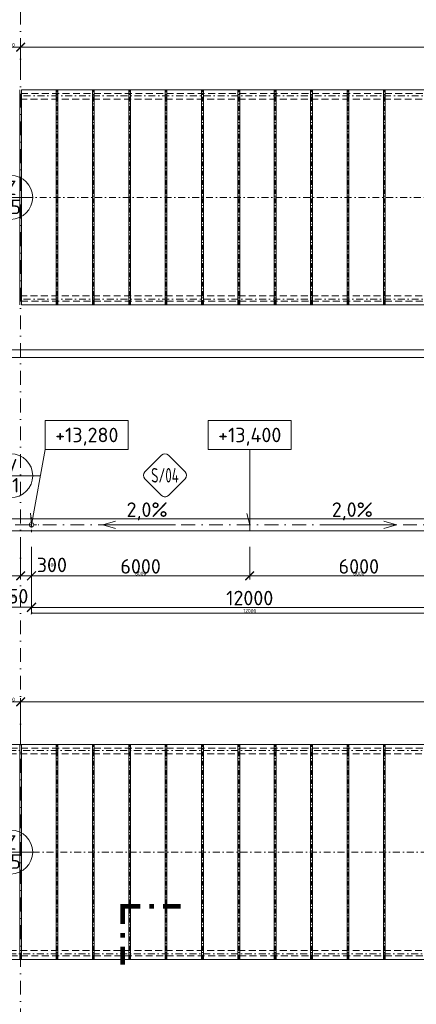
# Model space of a CAD drawing. Header units: millimetres. Extents: x -725694 to 5289369, y -1488057 to 2187451.
# Tile 196 of 256: x 78525 to 89430, y 200115 to 227186. Entities that reach past the tile are written whole.
import ezdxf
from ezdxf.enums import TextEntityAlignment as Align

# ---------------------------------------------------------------- set-up
doc = ezdxf.new("R2010")
doc.units = ezdxf.units.MM
for name, pattern in [('CENTERX2', [101.6, 63.5, -12.7, 12.7, -12.7]), ('DASHDOT', [25.4, 12.7, -6.35, 0, -6.35]), ('ČÁRKOVANÁ', [19.05, 12.7, -6.35])]:
    doc.linetypes.add(name, pattern=pattern)
doc.layers.get('Defpoints').update_dxf_attribs({"color": 8})
for name, color, linetype, lineweight in [('A99_N_kce-pohl', 1, 'Continuous', 9), ('A99_N_koty-200', 5, 'Continuous', 5), ('A99_N_koty-200 @ 200', 5, 'Continuous', 5), ('A99_N_koty-200 @ 50 (2)', 5, 'Continuous', 5), ('A99_N_koty-vysk', 160, 'Continuous', 5), ('A99_N_txt-popis-200', 240, 'Continuous', 5), ('A99_N_znaceni 200', 5, 'Continuous', 5), ('A99_S_kce-pohl', 7, 'Continuous', 5), ('A99_S_osy', 1, 'CENTERX2', 5)]:
    doc.layers.add(name, color=color, linetype=linetype, lineweight=lineweight)
doc.styles.add('A99_kota', font='isocpeur.ttf', dxfattribs={"height": 2})
doc.styles.add('A99_popis', font='isocpeur.ttf')
doc.styles.add('ad_popis 100', font='isocpeur.ttf', dxfattribs={"height": 200})
doc.dimstyles.new('A99_kota_200 new', dxfattribs={"dimscale": 200, "dimtxt": 2, "dimasz": 1.2, "dimexe": 0.5, "dimexo": 1.5, "dimgap": 0.3, "dimtad": 1, "dimdec": 0, "dimzin": 3, "dimdsep": 46, "dimtxsty": 'A99_kota', "dimblk": 'ARCHTICK', "dimcen": 2.5, "dimazin": 2, "dimtfac": 0.75, "dimtdec": 0, "dimtmove": 2, "dimatfit": 0, "dimfxl": 0, "dimtolj": 1, "dimtzin": 0, "dimlwd": 5, "dimlwe": 5, "dimarcsym": 0})

# ---------------------------------------------------------------- blocks, each defined once
blk = doc.blocks.new('_ArchTick')
at = {"color": 0, "linetype": 'ByBlock', "const_width": 0.15}
blk.add_lwpolyline([(-0.5, -0.5), (0.5, 0.5)], dxfattribs=at)
blk = doc.blocks.new('*D4479')
at = {"layer": 'A99_N_koty-200', "color": 0, "linetype": 'Continuous', "lineweight": 5, "transparency": 16777216}
for p, q in [((78000, 207630), (78000, 208530)), ((78550, 207630), (78550, 208530)), ((78000, 208430), (77760, 208430)), ((78000, 208430), (78550, 208430)), ((78550, 208430), (78790, 208430))]:
    blk.add_line(p, q, dxfattribs=at)
at = {"layer": 'Defpoints', "color": 0, "linetype": 'Continuous', "lineweight": 0, "transparency": 16777216}
for p in [(78550, 208430), (78000, 207255), (78550, 207255)]:
    blk.add_point(p, dxfattribs=at)
at = {"layer": 'A99_N_koty-200', "color": 0, "linetype": 'Continuous', "lineweight": 5, "transparency": 16777216, "xscale": 240, "yscale": 240, "zscale": 240}
blk.add_blockref('_ArchTick', (78000, 208430), dxfattribs=at)
at = {"layer": 'A99_N_koty-200', "color": 0, "linetype": 'Continuous', "lineweight": 5, "transparency": 16777216, "xscale": 240, "yscale": 240, "zscale": 240, "rotation": 180}
blk.add_blockref('_ArchTick', (78550, 208430), dxfattribs=at)
at = {"layer": 'A99_N_koty-200', "color": 0, "linetype": 'Continuous', "transparency": 16777216, "insert": (76945, 208730), "char_height": 400, "attachment_point": 5, "style": 'A99_kota'}
blk.add_mtext('\\A1;550', dxfattribs=at)
blk = doc.blocks.new('*D4480')
at = {"layer": 'A99_N_koty-200', "color": 0, "linetype": 'Continuous', "lineweight": 5, "transparency": 16777216}
for p, q in [((78000, 208230), (78000, 208455)), ((78550, 208230), (78550, 208455)), ((78000, 208430), (78550, 208430))]:
    blk.add_line(p, q, dxfattribs=at)
at = {"layer": 'Defpoints', "color": 0, "linetype": 'Continuous', "lineweight": 0, "transparency": 16777216}
for p in [(78550, 208430), (78000, 207255), (78550, 207255)]:
    blk.add_point(p, dxfattribs=at)
at = {"layer": 'A99_N_koty-200', "color": 0, "linetype": 'Continuous', "lineweight": 5, "transparency": 16777216, "xscale": 60, "yscale": 60, "zscale": 60, "rotation": 180}
blk.add_blockref('_ArchTick', (78000, 208430), dxfattribs=at)
at = {"layer": 'A99_N_koty-200', "color": 0, "linetype": 'Continuous', "lineweight": 5, "transparency": 16777216, "xscale": 60, "yscale": 60, "zscale": 60}
blk.add_blockref('_ArchTick', (78550, 208430), dxfattribs=at)
at = {"layer": 'A99_N_koty-200', "color": 0, "linetype": 'Continuous', "transparency": 16777216, "insert": (78275, 208495), "char_height": 100, "attachment_point": 5, "style": 'A99_kota'}
blk.add_mtext('\\A1;550', dxfattribs=at)
blk = doc.blocks.new('*D4512')
at = {"layer": 'A99_N_koty-200', "color": 0, "linetype": 'Continuous', "lineweight": 5, "transparency": 16777216}
for p, q in [((78000, 226430), (77760, 226430)), ((78000, 225630), (78000, 226530)), ((78000, 226430), (78550, 226430)), ((78550, 225630), (78550, 226530)), ((78550, 226430), (78790, 226430))]:
    blk.add_line(p, q, dxfattribs=at)
at = {"layer": 'Defpoints', "color": 0, "linetype": 'Continuous', "lineweight": 0, "transparency": 16777216}
for p in [(78550, 226430), (78000, 225255), (78550, 225255)]:
    blk.add_point(p, dxfattribs=at)
at = {"layer": 'A99_N_koty-200', "color": 0, "linetype": 'Continuous', "lineweight": 5, "transparency": 16777216, "xscale": 240, "yscale": 240, "zscale": 240}
blk.add_blockref('_ArchTick', (78000, 226430), dxfattribs=at)
at = {"layer": 'A99_N_koty-200', "color": 0, "linetype": 'Continuous', "lineweight": 5, "transparency": 16777216, "xscale": 240, "yscale": 240, "zscale": 240, "rotation": 180}
blk.add_blockref('_ArchTick', (78550, 226430), dxfattribs=at)
at = {"layer": 'A99_N_koty-200', "color": 0, "linetype": 'Continuous', "transparency": 16777216, "insert": (77020, 226730), "char_height": 400, "attachment_point": 5, "style": 'A99_kota'}
blk.add_mtext('\\A1;550', dxfattribs=at)
blk = doc.blocks.new('*D4513')
at = {"layer": 'A99_N_koty-200', "color": 0, "linetype": 'Continuous', "lineweight": 5, "transparency": 16777216}
for p, q in [((78000, 226230), (78000, 226455)), ((78000, 226430), (78550, 226430)), ((78550, 226230), (78550, 226455))]:
    blk.add_line(p, q, dxfattribs=at)
at = {"layer": 'Defpoints', "color": 0, "linetype": 'Continuous', "lineweight": 0, "transparency": 16777216}
for p in [(78550, 226430), (78000, 225255), (78550, 225255)]:
    blk.add_point(p, dxfattribs=at)
at = {"layer": 'A99_N_koty-200', "color": 0, "linetype": 'Continuous', "lineweight": 5, "transparency": 16777216, "xscale": 60, "yscale": 60, "zscale": 60, "rotation": 180}
blk.add_blockref('_ArchTick', (78000, 226430), dxfattribs=at)
at = {"layer": 'A99_N_koty-200', "color": 0, "linetype": 'Continuous', "lineweight": 5, "transparency": 16777216, "xscale": 60, "yscale": 60, "zscale": 60}
blk.add_blockref('_ArchTick', (78550, 226430), dxfattribs=at)
at = {"layer": 'A99_N_koty-200', "color": 0, "linetype": 'Continuous', "transparency": 16777216, "insert": (78275, 226495), "char_height": 100, "attachment_point": 5, "style": 'A99_kota'}
blk.add_mtext('\\A1;550', dxfattribs=at)
blk = doc.blocks.new('*D4623')
at = {"layer": 'A99_N_koty-200', "color": 0, "linetype": 'Continuous', "lineweight": 5, "transparency": 16777216}
for p, q in [((5860, 218105), (5860, 218205)), ((138440, 218105), (138440, 218205)), ((5860, 218105), (138440, 218105))]:
    blk.add_line(p, q, dxfattribs=at)
at = {"layer": 'Defpoints', "color": 0, "linetype": 'Continuous', "lineweight": 0, "transparency": 16777216}
for p in [(138440, 218105), (138440, 218105), (5860, 217900)]:
    blk.add_point(p, dxfattribs=at)
at = {"layer": 'A99_N_koty-200', "color": 0, "linetype": 'Continuous', "lineweight": 5, "transparency": 16777216, "xscale": 240, "yscale": 240, "zscale": 240, "rotation": 180}
blk.add_blockref('_ArchTick', (5860, 218105), dxfattribs=at)
at = {"layer": 'A99_N_koty-200', "color": 0, "linetype": 'Continuous', "lineweight": 5, "transparency": 16777216, "xscale": 240, "yscale": 240, "zscale": 240}
blk.add_blockref('_ArchTick', (138440, 218105), dxfattribs=at)
at = {"layer": 'A99_N_koty-200', "color": 0, "linetype": 'Continuous', "transparency": 16777216, "insert": (76950, 218405), "char_height": 400, "attachment_point": 5, "style": 'A99_kota'}
blk.add_mtext('\\A1;132580', dxfattribs=at)
blk = doc.blocks.new('*D4624')
at = {"layer": 'A99_N_koty-200', "color": 0, "linetype": 'Continuous', "lineweight": 5, "transparency": 16777216}
for p, q in [((138440, 218030), (138440, 217875)), ((5860, 217900), (5860, 217925)), ((5860, 217900), (138440, 217900))]:
    blk.add_line(p, q, dxfattribs=at)
at = {"layer": 'Defpoints', "color": 0, "linetype": 'Continuous', "lineweight": 0, "transparency": 16777216}
for p in [(138440, 218105), (5860, 217900), (138440, 217900)]:
    blk.add_point(p, dxfattribs=at)
at = {"layer": 'A99_N_koty-200', "color": 0, "linetype": 'Continuous', "lineweight": 5, "transparency": 16777216, "xscale": 60, "yscale": 60, "zscale": 60, "rotation": 180}
blk.add_blockref('_ArchTick', (5860, 217900), dxfattribs=at)
at = {"layer": 'A99_N_koty-200', "color": 0, "linetype": 'Continuous', "lineweight": 5, "transparency": 16777216, "xscale": 60, "yscale": 60, "zscale": 60}
blk.add_blockref('_ArchTick', (138440, 217900), dxfattribs=at)
at = {"layer": 'A99_N_koty-200', "color": 0, "linetype": 'Continuous', "transparency": 16777216, "insert": (72150, 217965), "char_height": 100, "attachment_point": 5, "style": 'A99_kota'}
blk.add_mtext('\\A1;132580', dxfattribs=at)
blk = doc.blocks.new('*U121')
at = {"color": 0, "linetype": 'ByBlock', "const_width": 0.63}
for points in [[(414.7, 85.4), (414.7, 87.82), (417.12, 87.82)], [(419.01, 87.82), (418.38, 87.82)], [(422.7, 87.82), (420.27, 87.82)], [(414.7, 83.51), (414.7, 84.14)], [(414.7, 79.82), (414.7, 82.25)]]:
    blk.add_lwpolyline(points, dxfattribs=at)
at = {"color": 0, "linetype": 'ByBlock', "style": 'A99_popis', "flags": 12}
blk.add_attdef('OZNŘ_3K', text='', height=5, rotation=0.0024, dxfattribs=at).set_placement((784.08, 77.08), align=Align.RIGHT)
at = {"color": 0, "linetype": 'ByBlock', "style": 'A99_popis'}
blk.add_attdef('OZNŘ_1K', (-9.63, -10.73), '', height=5, dxfattribs=at)
blk = doc.blocks.new('*D5143')
at = {"layer": 'A99_N_koty-200', "color": 0, "linetype": 'Continuous', "lineweight": 5, "transparency": 16777216}
for p, q in [((78550, 212695), (78550, 211795)), ((78850, 212695), (78850, 211795)), ((78550, 211895), (78310, 211895)), ((78550, 211895), (78850, 211895)), ((78850, 211895), (79090, 211895))]:
    blk.add_line(p, q, dxfattribs=at)
at = {"layer": 'Defpoints', "color": 0, "linetype": 'Continuous', "lineweight": 0, "transparency": 16777216}
for p in [(78550, 213180), (78850, 213300), (78850, 211895)]:
    blk.add_point(p, dxfattribs=at)
at = {"layer": 'A99_N_koty-200', "color": 0, "linetype": 'Continuous', "lineweight": 5, "transparency": 16777216, "xscale": 240, "yscale": 240, "zscale": 240}
blk.add_blockref('_ArchTick', (78550, 211895), dxfattribs=at)
at = {"layer": 'A99_N_koty-200', "color": 0, "linetype": 'Continuous', "lineweight": 5, "transparency": 16777216, "xscale": 240, "yscale": 240, "zscale": 240, "rotation": 180}
blk.add_blockref('_ArchTick', (78850, 211895), dxfattribs=at)
at = {"layer": 'A99_N_koty-200', "color": 0, "linetype": 'Continuous', "transparency": 16777216, "insert": (79410, 212195), "char_height": 400, "attachment_point": 5, "style": 'A99_kota'}
blk.add_mtext('\\A1;300', dxfattribs=at)
blk = doc.blocks.new('*D5144')
at = {"layer": 'A99_N_koty-200', "color": 0, "linetype": 'Continuous', "lineweight": 5, "transparency": 16777216}
for p, q in [((78550, 212095), (78550, 211870)), ((78850, 212095), (78850, 211870)), ((78550, 211895), (78490, 211895)), ((78550, 211895), (78850, 211895)), ((78850, 211895), (78910, 211895))]:
    blk.add_line(p, q, dxfattribs=at)
at = {"layer": 'Defpoints', "color": 0, "linetype": 'Continuous', "lineweight": 0, "transparency": 16777216}
for p in [(78550, 213180), (78850, 213300), (78850, 211895)]:
    blk.add_point(p, dxfattribs=at)
at = {"layer": 'A99_N_koty-200', "color": 0, "linetype": 'Continuous', "lineweight": 5, "transparency": 16777216, "xscale": 60, "yscale": 60, "zscale": 60}
blk.add_blockref('_ArchTick', (78550, 211895), dxfattribs=at)
at = {"layer": 'A99_N_koty-200', "color": 0, "linetype": 'Continuous', "lineweight": 5, "transparency": 16777216, "xscale": 60, "yscale": 60, "zscale": 60, "rotation": 180}
blk.add_blockref('_ArchTick', (78850, 211895), dxfattribs=at)
at = {"layer": 'A99_N_koty-200', "color": 0, "linetype": 'Continuous', "transparency": 16777216, "insert": (79410, 212195), "char_height": 100, "attachment_point": 5, "style": 'A99_kota'}
blk.add_mtext('\\A1;300', dxfattribs=at)
blk = doc.blocks.new('*D5146')
at = {"layer": 'A99_N_koty-200', "color": 0, "linetype": 'Continuous', "lineweight": 5, "transparency": 16777216}
for p, q in [((78850, 211825), (78850, 210925)), ((90850, 211825), (90850, 210925)), ((78850, 211025), (90850, 211025))]:
    blk.add_line(p, q, dxfattribs=at)
at = {"layer": 'Defpoints', "color": 0, "linetype": 'Continuous', "lineweight": 0, "transparency": 16777216}
for p in [(78850, 213300), (90850, 213300), (90850, 211025)]:
    blk.add_point(p, dxfattribs=at)
at = {"layer": 'A99_N_koty-200', "color": 0, "linetype": 'Continuous', "lineweight": 5, "transparency": 16777216, "xscale": 240, "yscale": 240, "zscale": 240, "rotation": 180}
blk.add_blockref('_ArchTick', (78850, 211025), dxfattribs=at)
at = {"layer": 'A99_N_koty-200', "color": 0, "linetype": 'Continuous', "lineweight": 5, "transparency": 16777216, "xscale": 240, "yscale": 240, "zscale": 240}
blk.add_blockref('_ArchTick', (90850, 211025), dxfattribs=at)
at = {"layer": 'A99_N_koty-200', "color": 0, "linetype": 'Continuous', "transparency": 16777216, "insert": (84850, 211285), "char_height": 400, "attachment_point": 5, "style": 'A99_kota'}
blk.add_mtext('\\A1;12000', dxfattribs=at)
blk = doc.blocks.new('*D5147')
at = {"layer": 'A99_N_koty-200', "color": 0, "linetype": 'Continuous', "lineweight": 5, "transparency": 16777216}
for p, q in [((78850, 211070), (78850, 210845)), ((90850, 211070), (90850, 210845)), ((78850, 210870), (90850, 210870))]:
    blk.add_line(p, q, dxfattribs=at)
at = {"layer": 'Defpoints', "color": 0, "linetype": 'Continuous', "lineweight": 0, "transparency": 16777216}
for p in [(78850, 213300), (90850, 213300), (90850, 210870)]:
    blk.add_point(p, dxfattribs=at)
at = {"layer": 'A99_N_koty-200', "color": 0, "linetype": 'Continuous', "lineweight": 5, "transparency": 16777216, "xscale": 60, "yscale": 60, "zscale": 60, "rotation": 180}
blk.add_blockref('_ArchTick', (78850, 210870), dxfattribs=at)
at = {"layer": 'A99_N_koty-200', "color": 0, "linetype": 'Continuous', "lineweight": 5, "transparency": 16777216, "xscale": 60, "yscale": 60, "zscale": 60}
blk.add_blockref('_ArchTick', (90850, 210870), dxfattribs=at)
at = {"layer": 'A99_N_koty-200', "color": 0, "linetype": 'Continuous', "transparency": 16777216, "insert": (84850, 210935), "char_height": 100, "attachment_point": 5, "style": 'A99_kota'}
blk.add_mtext('\\A1;12000', dxfattribs=at)
blk = doc.blocks.new('*D5509')
at = {"layer": 'A99_N_koty-200', "color": 0, "linetype": 'Continuous', "lineweight": 5, "transparency": 16777216}
for p, q in [((77700, 211034.5), (77700, 211134.5)), ((77700, 211034.5), (78850, 211034.5)), ((78850, 211034.5), (78850, 211134.5))]:
    blk.add_line(p, q, dxfattribs=at)
at = {"layer": 'Defpoints', "color": 0, "linetype": 'Continuous', "lineweight": 0, "transparency": 16777216}
for p in [(77700, 211034.5), (78850, 211034.5), (78850, 211034.5)]:
    blk.add_point(p, dxfattribs=at)
at = {"layer": 'A99_N_koty-200', "color": 0, "linetype": 'Continuous', "lineweight": 5, "transparency": 16777216, "xscale": 240, "yscale": 240, "zscale": 240, "rotation": 180}
blk.add_blockref('_ArchTick', (77700, 211034.5), dxfattribs=at)
at = {"layer": 'A99_N_koty-200', "color": 0, "linetype": 'Continuous', "lineweight": 5, "transparency": 16777216, "xscale": 240, "yscale": 240, "zscale": 240}
blk.add_blockref('_ArchTick', (78850, 211034.5), dxfattribs=at)
at = {"layer": 'A99_N_koty-200', "color": 0, "linetype": 'Continuous', "transparency": 16777216, "insert": (78280, 211334.5), "char_height": 400, "attachment_point": 5, "style": 'A99_kota'}
blk.add_mtext('\\A1;1150', dxfattribs=at)
blk = doc.blocks.new('*D5510')
at = {"layer": 'A99_N_koty-200', "color": 0, "linetype": 'Continuous', "lineweight": 5, "transparency": 16777216}
for p, q in [((77700, 211034.5), (77700, 211059.5)), ((77700, 211034.5), (78850, 211034.5)), ((78850, 211034.5), (78850, 211059.5))]:
    blk.add_line(p, q, dxfattribs=at)
at = {"layer": 'Defpoints', "color": 0, "linetype": 'Continuous', "lineweight": 0, "transparency": 16777216}
for p in [(77700, 211034.5), (78850, 211034.5), (78850, 211034.5)]:
    blk.add_point(p, dxfattribs=at)
at = {"layer": 'A99_N_koty-200', "color": 0, "linetype": 'Continuous', "lineweight": 5, "transparency": 16777216, "xscale": 60, "yscale": 60, "zscale": 60, "rotation": 180}
blk.add_blockref('_ArchTick', (77700, 211034.5), dxfattribs=at)
at = {"layer": 'A99_N_koty-200', "color": 0, "linetype": 'Continuous', "lineweight": 5, "transparency": 16777216, "xscale": 60, "yscale": 60, "zscale": 60}
blk.add_blockref('_ArchTick', (78850, 211034.5), dxfattribs=at)
at = {"layer": 'A99_N_koty-200', "color": 0, "linetype": 'Continuous', "transparency": 16777216, "insert": (78280, 211334.5), "char_height": 100, "attachment_point": 5, "style": 'A99_kota'}
blk.add_mtext('\\A1;1150', dxfattribs=at)
blk = doc.blocks.new('*U66')
at = {"color": 0, "linetype": 'ByBlock'}
for p, q in [((5.7, -4), (5.7, -14.35)), ((5.7, -14.35), (5.29, -12.8))]:
    blk.add_line(p, q, dxfattribs=at)
blk.add_lwpolyline([(0, -4), (11.4, -4), (11.4, 0), (0, 0)], close=True, dxfattribs=at)
at = {"color": 0, "linetype": 'ByBlock', "style": 'A99_kota'}
for tag, p in [('VYSKA', (5.7, -2.24)), ('VYSKA_POPIS1', (5.7, -6.04)), ('VYSKA_POPIS2', (5.9, -9.54)), ('VYSKA_POPIS3', (5.9, -13.04))]:
    blk.add_attdef(tag, text='', height=2, dxfattribs=at).set_placement(p, align=Align.MIDDLE)
blk = doc.blocks.new('*D5524')
at = {"layer": 'A99_N_koty-200', "color": 0, "linetype": 'Continuous', "lineweight": 5, "transparency": 16777216}
for p, q in [((78850, 212695), (78850, 211795)), ((84850, 212695), (84850, 211795)), ((78850, 211895), (84850, 211895))]:
    blk.add_line(p, q, dxfattribs=at)
at = {"layer": 'Defpoints', "color": 0, "linetype": 'Continuous', "lineweight": 0, "transparency": 16777216}
for p in [(78850, 213300), (84850, 213180), (84850, 211895)]:
    blk.add_point(p, dxfattribs=at)
at = {"layer": 'A99_N_koty-200', "color": 0, "linetype": 'Continuous', "lineweight": 5, "transparency": 16777216, "xscale": 240, "yscale": 240, "zscale": 240, "rotation": 180}
blk.add_blockref('_ArchTick', (78850, 211895), dxfattribs=at)
at = {"layer": 'A99_N_koty-200', "color": 0, "linetype": 'Continuous', "lineweight": 5, "transparency": 16777216, "xscale": 240, "yscale": 240, "zscale": 240}
blk.add_blockref('_ArchTick', (84850, 211895), dxfattribs=at)
at = {"layer": 'A99_N_koty-200', "color": 0, "linetype": 'Continuous', "transparency": 16777216, "insert": (81850, 212155), "char_height": 400, "attachment_point": 5, "style": 'A99_kota'}
blk.add_mtext('\\A1;6000', dxfattribs=at)
blk = doc.blocks.new('*D5525')
at = {"layer": 'A99_N_koty-200', "color": 0, "linetype": 'Continuous', "lineweight": 5, "transparency": 16777216}
for p, q in [((78850, 212095), (78850, 211870)), ((84850, 212095), (84850, 211870)), ((78850, 211895), (84850, 211895))]:
    blk.add_line(p, q, dxfattribs=at)
at = {"layer": 'Defpoints', "color": 0, "linetype": 'Continuous', "lineweight": 0, "transparency": 16777216}
for p in [(78850, 213300), (84850, 213180), (84850, 211895)]:
    blk.add_point(p, dxfattribs=at)
at = {"layer": 'A99_N_koty-200', "color": 0, "linetype": 'Continuous', "lineweight": 5, "transparency": 16777216, "xscale": 60, "yscale": 60, "zscale": 60, "rotation": 180}
blk.add_blockref('_ArchTick', (78850, 211895), dxfattribs=at)
at = {"layer": 'A99_N_koty-200', "color": 0, "linetype": 'Continuous', "lineweight": 5, "transparency": 16777216, "xscale": 60, "yscale": 60, "zscale": 60}
blk.add_blockref('_ArchTick', (84850, 211895), dxfattribs=at)
at = {"layer": 'A99_N_koty-200', "color": 0, "linetype": 'Continuous', "transparency": 16777216, "insert": (81850, 211960), "char_height": 100, "attachment_point": 5, "style": 'A99_kota'}
blk.add_mtext('\\A1;6000', dxfattribs=at)
blk = doc.blocks.new('*D5527')
at = {"layer": 'A99_N_koty-200', "color": 0, "linetype": 'Continuous', "lineweight": 5, "transparency": 16777216}
for p, q in [((84850, 212695), (84850, 211795)), ((90850, 212695), (90850, 211795)), ((90850, 211895), (84850, 211895))]:
    blk.add_line(p, q, dxfattribs=at)
at = {"layer": 'Defpoints', "color": 0, "linetype": 'Continuous', "lineweight": 0, "transparency": 16777216}
for p in [(84850, 213180), (90850, 213300), (84850, 211895)]:
    blk.add_point(p, dxfattribs=at)
at = {"layer": 'A99_N_koty-200', "color": 0, "linetype": 'Continuous', "lineweight": 5, "transparency": 16777216, "xscale": 240, "yscale": 240, "zscale": 240, "rotation": 180}
blk.add_blockref('_ArchTick', (84850, 211895), dxfattribs=at)
at = {"layer": 'A99_N_koty-200', "color": 0, "linetype": 'Continuous', "lineweight": 5, "transparency": 16777216, "xscale": 240, "yscale": 240, "zscale": 240}
blk.add_blockref('_ArchTick', (90850, 211895), dxfattribs=at)
at = {"layer": 'A99_N_koty-200', "color": 0, "linetype": 'Continuous', "transparency": 16777216, "insert": (87850, 212155), "char_height": 400, "attachment_point": 5, "style": 'A99_kota'}
blk.add_mtext('\\A1;6000', dxfattribs=at)
blk = doc.blocks.new('*D5528')
at = {"layer": 'A99_N_koty-200', "color": 0, "linetype": 'Continuous', "lineweight": 5, "transparency": 16777216}
for p, q in [((84850, 212095), (84850, 211870)), ((90850, 212095), (90850, 211870)), ((90850, 211895), (84850, 211895))]:
    blk.add_line(p, q, dxfattribs=at)
at = {"layer": 'Defpoints', "color": 0, "linetype": 'Continuous', "lineweight": 0, "transparency": 16777216}
for p in [(84850, 213180), (90850, 213300), (84850, 211895)]:
    blk.add_point(p, dxfattribs=at)
at = {"layer": 'A99_N_koty-200', "color": 0, "linetype": 'Continuous', "lineweight": 5, "transparency": 16777216, "xscale": 60, "yscale": 60, "zscale": 60, "rotation": 180}
blk.add_blockref('_ArchTick', (84850, 211895), dxfattribs=at)
at = {"layer": 'A99_N_koty-200', "color": 0, "linetype": 'Continuous', "lineweight": 5, "transparency": 16777216, "xscale": 60, "yscale": 60, "zscale": 60}
blk.add_blockref('_ArchTick', (90850, 211895), dxfattribs=at)
at = {"layer": 'A99_N_koty-200', "color": 0, "linetype": 'Continuous', "transparency": 16777216, "insert": (87850, 211960), "char_height": 100, "attachment_point": 5, "style": 'A99_kota'}
blk.add_mtext('\\A1;6000', dxfattribs=at)
blk = doc.blocks.new('*U68')
at = {"color": 0, "linetype": 'ByBlock'}
for q in [(0, -4), (-2.03, -12.76)]:
    blk.add_line((-1.9, -14.35), q, dxfattribs=at)
blk.add_lwpolyline([(0, -4), (11.4, -4), (11.4, 0), (0, 0)], close=True, dxfattribs=at)
at = {"color": 0, "linetype": 'ByBlock', "style": 'A99_kota'}
for tag, p in [('VYSKA', (5.7, -2.24)), ('VYSKA_POPIS1', (5.7, -6.04)), ('VYSKA_POPIS2', (5.9, -9.54)), ('VYSKA_POPIS3', (5.9, -13.04))]:
    blk.add_attdef(tag, text='', height=2, dxfattribs=at).set_placement(p, align=Align.MIDDLE)
blk = doc.blocks.new('*U20')
at = {"color": 0, "linetype": 'ByBlock'}
blk.add_line((-3.02, 0), (3.02, 0), dxfattribs=at)
blk.add_circle((0, 0), 3.02, dxfattribs=at)
at = {"color": 0, "linetype": 'ByBlock', "style": 'A99_popis'}
for tag, p in [('KATEGORIE', (0, 1.31)), ('PRVEK', (0, -1.3))]:
    blk.add_attdef(tag, text='', height=2, dxfattribs=at).set_placement(p, align=Align.MIDDLE_CENTER)
blk = doc.blocks.new('*U100')
at = {"color": 0}
for p, q in [((-0.72, 4.14), (-4.15, 0.71)), ((4.14, 0.71), (0.71, 4.14)), ((-4.15, -0.72), (-0.72, -4.15)), ((0.71, -4.15), (4.14, -0.72))]:
    blk.add_line(p, q, dxfattribs=at)
for centre, start, end in [((0, 3.42), 45, 135), ((-3.43, 0), 135, 225), ((3.42, 0), 315, 45), ((0, -3.43), 225, 315)]:
    blk.add_arc(centre, 1.01, start, end, dxfattribs=at)
at = {"color": 0, "linetype": 'ByBlock', "style": 'A99_popis', "width": 0.953108}
blk.add_attdef('SKLADBA', text='', height=3, rotation=0.0103, dxfattribs=at).set_placement((-2.86, -1.51), (2.86, -1.5), align=Align.FIT)
blk = doc.blocks.new('*D5833')
at = {"layer": 'A99_N_koty-200', "color": 0, "linetype": 'Continuous', "lineweight": 5, "transparency": 16777216}
for p, q in [((78550, 207630), (78550, 208530)), ((144590, 207630), (144590, 208530)), ((144590, 208430), (78550, 208430))]:
    blk.add_line(p, q, dxfattribs=at)
at = {"layer": 'Defpoints', "color": 0, "linetype": 'Continuous', "lineweight": 0, "transparency": 16777216}
for p in [(78550, 208430), (78550, 207255), (144590, 207255)]:
    blk.add_point(p, dxfattribs=at)
at = {"layer": 'A99_N_koty-200', "color": 0, "linetype": 'Continuous', "lineweight": 5, "transparency": 16777216, "xscale": 240, "yscale": 240, "zscale": 240, "rotation": 180}
blk.add_blockref('_ArchTick', (78550, 208430), dxfattribs=at)
at = {"layer": 'A99_N_koty-200', "color": 0, "linetype": 'Continuous', "lineweight": 5, "transparency": 16777216, "xscale": 240, "yscale": 240, "zscale": 240}
blk.add_blockref('_ArchTick', (144590, 208430), dxfattribs=at)
at = {"layer": 'A99_N_koty-200', "color": 0, "linetype": 'Continuous', "transparency": 16777216, "insert": (111570, 208690), "char_height": 400, "attachment_point": 5, "style": 'A99_kota'}
blk.add_mtext('\\A1;66040', dxfattribs=at)
blk = doc.blocks.new('*D5834')
at = {"layer": 'A99_N_koty-200', "color": 0, "linetype": 'Continuous', "lineweight": 5, "transparency": 16777216}
for p, q in [((78550, 208230), (78550, 208455)), ((144590, 208230), (144590, 208455)), ((144590, 208430), (78550, 208430))]:
    blk.add_line(p, q, dxfattribs=at)
at = {"layer": 'Defpoints', "color": 0, "linetype": 'Continuous', "lineweight": 0, "transparency": 16777216}
for p in [(78550, 208430), (78550, 207255), (144590, 207255)]:
    blk.add_point(p, dxfattribs=at)
at = {"layer": 'A99_N_koty-200', "color": 0, "linetype": 'Continuous', "lineweight": 5, "transparency": 16777216, "xscale": 60, "yscale": 60, "zscale": 60, "rotation": 180}
blk.add_blockref('_ArchTick', (78550, 208430), dxfattribs=at)
at = {"layer": 'A99_N_koty-200', "color": 0, "linetype": 'Continuous', "lineweight": 5, "transparency": 16777216, "xscale": 60, "yscale": 60, "zscale": 60}
blk.add_blockref('_ArchTick', (144590, 208430), dxfattribs=at)
at = {"layer": 'A99_N_koty-200', "color": 0, "linetype": 'Continuous', "transparency": 16777216, "insert": (111570, 208495), "char_height": 100, "attachment_point": 5, "style": 'A99_kota'}
blk.add_mtext('\\A1;66040', dxfattribs=at)
blk = doc.blocks.new('*D5842')
at = {"layer": 'A99_N_koty-200', "color": 0, "linetype": 'Continuous', "lineweight": 5, "transparency": 16777216}
for p, q in [((78550, 225630), (78550, 226530)), ((132590, 226430), (78550, 226430)), ((132590, 225630), (132590, 226530))]:
    blk.add_line(p, q, dxfattribs=at)
at = {"layer": 'Defpoints', "color": 0, "linetype": 'Continuous', "lineweight": 0, "transparency": 16777216}
for p in [(78550, 226430), (78550, 225255), (132590, 225255)]:
    blk.add_point(p, dxfattribs=at)
at = {"layer": 'A99_N_koty-200', "color": 0, "linetype": 'Continuous', "lineweight": 5, "transparency": 16777216, "xscale": 240, "yscale": 240, "zscale": 240, "rotation": 180}
blk.add_blockref('_ArchTick', (78550, 226430), dxfattribs=at)
at = {"layer": 'A99_N_koty-200', "color": 0, "linetype": 'Continuous', "lineweight": 5, "transparency": 16777216, "xscale": 240, "yscale": 240, "zscale": 240}
blk.add_blockref('_ArchTick', (132590, 226430), dxfattribs=at)
at = {"layer": 'A99_N_koty-200', "color": 0, "linetype": 'Continuous', "transparency": 16777216, "insert": (105570, 226690), "char_height": 400, "attachment_point": 5, "style": 'A99_kota'}
blk.add_mtext('\\A1;54040', dxfattribs=at)
blk = doc.blocks.new('*D5843')
at = {"layer": 'A99_N_koty-200', "color": 0, "linetype": 'Continuous', "lineweight": 5, "transparency": 16777216}
for p, q in [((78550, 226230), (78550, 226455)), ((132590, 226430), (78550, 226430)), ((132590, 226230), (132590, 226455))]:
    blk.add_line(p, q, dxfattribs=at)
at = {"layer": 'Defpoints', "color": 0, "linetype": 'Continuous', "lineweight": 0, "transparency": 16777216}
for p in [(78550, 226430), (78550, 225255), (132590, 225255)]:
    blk.add_point(p, dxfattribs=at)
at = {"layer": 'A99_N_koty-200', "color": 0, "linetype": 'Continuous', "lineweight": 5, "transparency": 16777216, "xscale": 60, "yscale": 60, "zscale": 60, "rotation": 180}
blk.add_blockref('_ArchTick', (78550, 226430), dxfattribs=at)
at = {"layer": 'A99_N_koty-200', "color": 0, "linetype": 'Continuous', "lineweight": 5, "transparency": 16777216, "xscale": 60, "yscale": 60, "zscale": 60}
blk.add_blockref('_ArchTick', (132590, 226430), dxfattribs=at)
at = {"layer": 'A99_N_koty-200', "color": 0, "linetype": 'Continuous', "transparency": 16777216, "insert": (105570, 226495), "char_height": 100, "attachment_point": 5, "style": 'A99_kota'}
blk.add_mtext('\\A1;54040', dxfattribs=at)
blk = doc.blocks.new('*U6025')
at = {"layer": 'A99_N_koty-200 @ 200', "linetype": 'Continuous'}
dim = blk.add_linear_dim(base=(78550, 208430), p1=(78000, 207255), p2=(78550, 207255), dimstyle='A99_kota_200 new', override={"dimscale": 200, "dimtix": 1, "dimtofl": 1, "dimtmove": 2, "dimatfit": 0}, dxfattribs=at)
dim.commit()
dim.dimension.update_dxf_attribs({"geometry": '*D4479', "text_midpoint": (76945, 208730), "dimtype": 128})
at = {"layer": 'A99_N_koty-200 @ 50 (2)', "linetype": 'Continuous'}
dim = blk.add_linear_dim(base=(78550, 208430), p1=(78000, 207255), p2=(78550, 207255), dimstyle='A99_kota_200 new', override={"dimscale": 50, "dimtix": 1, "dimtofl": 1, "dimtmove": 2, "dimatfit": 0}, dxfattribs=at)
dim.commit()
dim.dimension.update_dxf_attribs({"geometry": '*D4480', "text_midpoint": (78275, 208495)})
blk = doc.blocks.new('*U6036')
at = {"layer": 'A99_N_koty-200 @ 200', "linetype": 'Continuous'}
dim = blk.add_linear_dim(base=(78550, 226430), p1=(78000, 225255), p2=(78550, 225255), dimstyle='A99_kota_200 new', override={"dimscale": 200, "dimtix": 1, "dimtofl": 1, "dimtmove": 2, "dimatfit": 0}, dxfattribs=at)
dim.commit()
dim.dimension.update_dxf_attribs({"geometry": '*D4512', "text_midpoint": (77020, 226730), "dimtype": 128})
at = {"layer": 'A99_N_koty-200 @ 50 (2)', "linetype": 'Continuous'}
dim = blk.add_linear_dim(base=(78550, 226430), p1=(78000, 225255), p2=(78550, 225255), dimstyle='A99_kota_200 new', override={"dimscale": 50, "dimtix": 1, "dimtofl": 1, "dimtmove": 2, "dimatfit": 0}, dxfattribs=at)
dim.commit()
dim.dimension.update_dxf_attribs({"geometry": '*D4513', "text_midpoint": (78275, 226495)})
blk = doc.blocks.new('*U6073')
at = {"layer": 'A99_N_koty-200 @ 200', "linetype": 'Continuous'}
dim = blk.add_linear_dim(base=(138440, 218105), p1=(5860, 217900), p2=(138440, 218105), dimstyle='A99_kota_200 new', override={"dimscale": 200, "dimtix": 1, "dimtofl": 1, "dimtmove": 2, "dimatfit": 0}, dxfattribs=at)
dim.commit()
dim.dimension.update_dxf_attribs({"geometry": '*D4623', "text_midpoint": (76950, 218405), "dimtype": 128})
at = {"layer": 'A99_N_koty-200 @ 50 (2)', "linetype": 'Continuous'}
dim = blk.add_linear_dim(base=(138440, 217900), p1=(5860, 217900), p2=(138440, 218105), dimstyle='A99_kota_200 new', override={"dimscale": 50, "dimtix": 1, "dimtofl": 1, "dimtmove": 2, "dimatfit": 0}, dxfattribs=at)
dim.commit()
dim.dimension.update_dxf_attribs({"geometry": '*D4624', "text_midpoint": (72150, 217965)})
blk = doc.blocks.new('*U6212')
at = {"layer": 'A99_N_koty-200 @ 200', "linetype": 'Continuous'}
dim = blk.add_linear_dim(base=(78850, 211895), p1=(78550, 213180), p2=(78850, 213300), dimstyle='A99_kota_200 new', override={"dimscale": 200, "dimtix": 1, "dimtofl": 1, "dimtmove": 2, "dimatfit": 0}, dxfattribs=at)
dim.commit()
dim.dimension.update_dxf_attribs({"geometry": '*D5143', "text_midpoint": (79410, 212195), "dimtype": 128})
at = {"layer": 'A99_N_koty-200 @ 50 (2)', "linetype": 'Continuous'}
dim = blk.add_linear_dim(base=(78850, 211895), p1=(78550, 213180), p2=(78850, 213300), dimstyle='A99_kota_200 new', override={"dimscale": 50, "dimtix": 1, "dimtofl": 1, "dimtmove": 2, "dimatfit": 0}, dxfattribs=at)
dim.commit()
dim.dimension.update_dxf_attribs({"geometry": '*D5144', "text_midpoint": (79410, 212195), "dimtype": 128})
blk = doc.blocks.new('*U6213')
at = {"layer": 'A99_N_koty-200 @ 200', "linetype": 'Continuous'}
dim = blk.add_linear_dim(base=(90850, 211025), p1=(78850, 213300), p2=(90850, 213300), dimstyle='A99_kota_200 new', override={"dimscale": 200, "dimtix": 1, "dimtofl": 1, "dimtmove": 2, "dimatfit": 0}, dxfattribs=at)
dim.commit()
dim.dimension.update_dxf_attribs({"geometry": '*D5146', "text_midpoint": (84850, 211285)})
at = {"layer": 'A99_N_koty-200 @ 50 (2)', "linetype": 'Continuous'}
dim = blk.add_linear_dim(base=(90850, 210870), p1=(78850, 213300), p2=(90850, 213300), dimstyle='A99_kota_200 new', override={"dimscale": 50, "dimtix": 1, "dimtofl": 1, "dimtmove": 2, "dimatfit": 0}, dxfattribs=at)
dim.commit()
dim.dimension.update_dxf_attribs({"geometry": '*D5147', "text_midpoint": (84850, 210935)})
blk = doc.blocks.new('*U6334')
at = {"layer": 'A99_N_koty-200 @ 200', "linetype": 'Continuous'}
dim = blk.add_linear_dim(base=(78850, 211034.5), p1=(77700, 211034.5), p2=(78850, 211034.5), dimstyle='A99_kota_200 new', override={"dimscale": 200, "dimtix": 1, "dimtofl": 1, "dimtmove": 2, "dimatfit": 0}, dxfattribs=at)
dim.commit()
dim.dimension.update_dxf_attribs({"geometry": '*D5509', "text_midpoint": (78280, 211334.5), "dimtype": 128})
at = {"layer": 'A99_N_koty-200 @ 50 (2)', "linetype": 'Continuous'}
dim = blk.add_linear_dim(base=(78850, 211034.5), p1=(77700, 211034.5), p2=(78850, 211034.5), dimstyle='A99_kota_200 new', override={"dimscale": 50, "dimtix": 1, "dimtofl": 1, "dimtmove": 2, "dimatfit": 0}, dxfattribs=at)
dim.commit()
dim.dimension.update_dxf_attribs({"geometry": '*D5510', "text_midpoint": (78280, 211334.5), "dimtype": 128})
blk = doc.blocks.new('*U6339')
at = {"layer": 'A99_N_koty-200 @ 200', "linetype": 'Continuous'}
dim = blk.add_linear_dim(base=(84850, 211895), p1=(78850, 213300), p2=(84850, 213180), dimstyle='A99_kota_200 new', override={"dimscale": 200, "dimtix": 1, "dimtofl": 1, "dimtmove": 2, "dimatfit": 0}, dxfattribs=at)
dim.commit()
dim.dimension.update_dxf_attribs({"geometry": '*D5524', "text_midpoint": (81850, 212155)})
at = {"layer": 'A99_N_koty-200 @ 50 (2)', "linetype": 'Continuous'}
dim = blk.add_linear_dim(base=(84850, 211895), p1=(78850, 213300), p2=(84850, 213180), dimstyle='A99_kota_200 new', override={"dimscale": 50, "dimtix": 1, "dimtofl": 1, "dimtmove": 2, "dimatfit": 0}, dxfattribs=at)
dim.commit()
dim.dimension.update_dxf_attribs({"geometry": '*D5525', "text_midpoint": (81850, 211960)})
blk = doc.blocks.new('*U6340')
at = {"layer": 'A99_N_koty-200 @ 200', "linetype": 'Continuous'}
dim = blk.add_linear_dim(base=(84850, 211895), p1=(90850, 213300), p2=(84850, 213180), angle=180, dimstyle='A99_kota_200 new', override={"dimscale": 200, "dimtix": 1, "dimtofl": 1, "dimtmove": 2, "dimatfit": 0}, dxfattribs=at)
dim.commit()
dim.dimension.update_dxf_attribs({"geometry": '*D5527', "text_midpoint": (87850, 212155)})
at = {"layer": 'A99_N_koty-200 @ 50 (2)', "linetype": 'Continuous'}
dim = blk.add_linear_dim(base=(84850, 211895), p1=(90850, 213300), p2=(84850, 213180), angle=180, dimstyle='A99_kota_200 new', override={"dimscale": 50, "dimtix": 1, "dimtofl": 1, "dimtmove": 2, "dimatfit": 0}, dxfattribs=at)
dim.commit()
dim.dimension.update_dxf_attribs({"geometry": '*D5528', "text_midpoint": (87850, 211960)})
blk = doc.blocks.new('*U6471')
at = {"layer": 'A99_N_koty-200 @ 200', "linetype": 'Continuous'}
dim = blk.add_linear_dim(base=(78550, 208430), p1=(144590, 207255), p2=(78550, 207255), angle=180, dimstyle='A99_kota_200 new', override={"dimscale": 200, "dimtix": 1, "dimtofl": 1, "dimtmove": 2, "dimatfit": 0}, dxfattribs=at)
dim.commit()
dim.dimension.update_dxf_attribs({"geometry": '*D5833', "text_midpoint": (111570, 208690)})
at = {"layer": 'A99_N_koty-200 @ 50 (2)', "linetype": 'Continuous'}
dim = blk.add_linear_dim(base=(78550, 208430), p1=(144590, 207255), p2=(78550, 207255), angle=180, dimstyle='A99_kota_200 new', override={"dimscale": 50, "dimtix": 1, "dimtofl": 1, "dimtmove": 2, "dimatfit": 0}, dxfattribs=at)
dim.commit()
dim.dimension.update_dxf_attribs({"geometry": '*D5834', "text_midpoint": (111570, 208495)})
blk = doc.blocks.new('*U6474')
at = {"layer": 'A99_N_koty-200 @ 200', "linetype": 'Continuous'}
dim = blk.add_linear_dim(base=(78550, 226430), p1=(132590, 225255), p2=(78550, 225255), angle=180, dimstyle='A99_kota_200 new', override={"dimscale": 200, "dimtix": 1, "dimtofl": 1, "dimtmove": 2, "dimatfit": 0}, dxfattribs=at)
dim.commit()
dim.dimension.update_dxf_attribs({"geometry": '*D5842', "text_midpoint": (105570, 226690)})
at = {"layer": 'A99_N_koty-200 @ 50 (2)', "linetype": 'Continuous'}
dim = blk.add_linear_dim(base=(78550, 226430), p1=(132590, 225255), p2=(78550, 225255), angle=180, dimstyle='A99_kota_200 new', override={"dimscale": 50, "dimtix": 1, "dimtofl": 1, "dimtmove": 2, "dimatfit": 0}, dxfattribs=at)
dim.commit()
dim.dimension.update_dxf_attribs({"geometry": '*D5843', "text_midpoint": (105570, 226495)})

msp = doc.modelspace()

# ---------------------------------------------------------------- linework, layer by layer
at = {"layer": 'A99_N_kce-pohl', "linetype": 'Continuous', "lineweight": 9}
for p, q in [((78525, 219345), (78525, 225255)), ((78575, 219345), (78575, 225255)), ((78525, 201345), (78525, 207255)), ((78575, 201345), (78575, 207255)), ((79525, 201345), (79525, 207255)), ((79575, 201345), (79575, 207255)), ((80525, 201345), (80525, 207255)), ((80575, 201345), (80575, 207255)), ((81525, 201345), (81525, 207255)), ((81575, 201345), (81575, 207255)), ((82525, 201345), (82525, 207255)), ((82575, 201345), (82575, 207255)), ((83525, 201345), (83525, 207255)), ((83575, 201345), (83575, 207255)), ((84525, 201345), (84525, 207255)), ((84575, 201345), (84575, 207255)), ((85525, 201345), (85525, 207255)), ((85575, 201345), (85575, 207255)), ((86525, 201345), (86525, 207255)), ((86575, 201345), (86575, 207255)), ((87525, 201345), (87525, 207255)), ((87575, 201345), (87575, 207255)), ((88525, 201345), (88525, 207255)), ((88575, 201345), (88575, 207255))]:
    msp.add_line(p, q, dxfattribs=at)
for points in [[(78525, 222675), (78525, 222495)], [(78575, 222675), (78575, 222495)], [(78525, 204675), (78525, 204495)], [(78575, 204675), (78575, 204495)], [(79525, 204675), (79525, 204495)], [(79575, 204675), (79575, 204495)], [(80525, 204675), (80525, 204495)], [(80575, 204675), (80575, 204495)], [(81525, 204675), (81525, 204495)], [(81575, 204675), (81575, 204495)], [(82525, 204675), (82525, 204495)], [(82575, 204675), (82575, 204495)], [(83525, 204675), (83525, 204495)], [(83575, 204675), (83575, 204495)], [(84525, 204675), (84525, 204495)], [(84575, 204675), (84575, 204495)], [(85525, 204675), (85525, 204495)], [(85575, 204675), (85575, 204495)], [(86525, 204675), (86525, 204495)], [(86575, 204675), (86575, 204495)], [(87525, 204675), (87525, 204495)], [(87575, 204675), (87575, 204495)], [(88525, 204675), (88525, 204495)], [(88575, 204675), (88575, 204495)]]:
    msp.add_lwpolyline(points, dxfattribs=at)
at = {"layer": 'A99_N_kce-pohl', "linetype": 'Continuous', "ltscale": 25}
msp.add_lwpolyline([(150690, 213135), (150690, 213465), (6000, 213465), (6000, 213135)], close=True, dxfattribs=at)
at = {"layer": 'A99_N_kce-pohl', "linetype": 'DASHDOT', "lineweight": 5, "ltscale": 5}
for points in [[(78850, 213100), (78850, 213500)], [(78650, 213300), (79050, 213300)]]:
    msp.add_lwpolyline(points, dxfattribs=at)
at = {"layer": 'A99_N_kce-pohl', "linetype": 'Continuous', "lineweight": 5}
msp.add_lwpolyline([(84850, 213135), (84850, 213465)], dxfattribs=at)
at = {"layer": 'A99_N_kce-pohl', "linetype": 'ČÁRKOVANÁ', "lineweight": 9, "ltscale": 15}
for points in [[(144760, 207155), (11790, 207155)], [(144450, 207005.3), (12100, 207005.3)], [(144760, 201445), (11790, 201445)], [(144450, 201594.7), (12100, 201594.7)]]:
    msp.add_lwpolyline(points, dxfattribs=at)
at = {"layer": 'A99_N_kce-pohl', "linetype": 'Continuous', "lineweight": 9}
msp.add_lwpolyline([(11930, 207255), (144620, 207255), (144620, 201345), (11930, 201345)], close=True, dxfattribs=at)
at = {"layer": 'A99_N_kce-pohl', "linetype": 'Continuous'}
msp.add_circle((78850, 213300), 60, dxfattribs=at)
at = {"layer": 'A99_N_koty-vysk'}
for points in [[(80810, 213300), (81160, 213400)], [(88890, 213300), (88540, 213400)], [(80810, 213300), (82810, 213300)], [(80810, 213300), (81160, 213200)], [(88890, 213300), (86890, 213300)], [(88890, 213300), (88540, 213200)]]:
    msp.add_lwpolyline(points, dxfattribs=at)
at = {"layer": 'A99_N_znaceni 200'}
msp.add_lwpolyline([(79097.2, 214646.5), (77452.8, 214646.5)], dxfattribs=at)
at = {"layer": 'A99_S_kce-pohl', "linetype": 'Continuous', "lineweight": 9}
for p, q in [((79525, 219345), (79525, 225255)), ((79575, 219345), (79575, 225255)), ((80525, 219345), (80525, 225255)), ((80575, 219345), (80575, 225255)), ((81525, 219345), (81525, 225255)), ((81575, 219345), (81575, 225255)), ((82525, 219345), (82525, 225255)), ((82575, 219345), (82575, 225255)), ((83525, 219345), (83525, 225255)), ((83575, 219345), (83575, 225255)), ((84525, 219345), (84525, 225255)), ((84575, 219345), (84575, 225255)), ((85525, 219345), (85525, 225255)), ((85575, 219345), (85575, 225255)), ((86525, 219345), (86525, 225255)), ((86575, 219345), (86575, 225255)), ((87525, 219345), (87525, 225255)), ((87575, 219345), (87575, 225255)), ((88525, 219345), (88525, 225255)), ((88575, 219345), (88575, 225255))]:
    msp.add_line(p, q, dxfattribs=at)
at = {"layer": 'A99_S_kce-pohl', "linetype": 'DASHDOT', "lineweight": 5, "ltscale": 10}
for p, q in [((79550, 219345), (79550, 225255)), ((80550, 219345), (80550, 225255)), ((81550, 219345), (81550, 225255)), ((82550, 219345), (82550, 225255)), ((83550, 219345), (83550, 225255)), ((84550, 219345), (84550, 225255)), ((85550, 219345), (85550, 225255)), ((86550, 219345), (86550, 225255)), ((87550, 219345), (87550, 225255)), ((88550, 219345), (88550, 225255))]:
    msp.add_line(p, q, dxfattribs=at)
at = {"layer": 'A99_S_kce-pohl', "linetype": 'Continuous', "lineweight": 9}
for points in [[(78575, 225255), (132620, 225255), (132620, 219345), (78575, 219345)], [(79525, 222675), (79525, 222495)], [(79575, 222675), (79575, 222495)], [(80525, 222675), (80525, 222495)], [(80575, 222675), (80575, 222495)], [(81525, 222675), (81525, 222495)], [(81575, 222675), (81575, 222495)], [(82525, 222675), (82525, 222495)], [(82575, 222675), (82575, 222495)], [(83525, 222675), (83525, 222495)], [(83575, 222675), (83575, 222495)], [(84525, 222675), (84525, 222495)], [(84575, 222675), (84575, 222495)], [(85525, 222675), (85525, 222495)], [(85575, 222675), (85575, 222495)], [(86525, 222675), (86525, 222495)], [(86575, 222675), (86575, 222495)], [(87525, 222675), (87525, 222495)], [(87575, 222675), (87575, 222495)], [(88525, 222675), (88525, 222495)], [(88575, 222675), (88575, 222495)]]:
    msp.add_lwpolyline(points, dxfattribs=at)
at = {"layer": 'A99_S_kce-pohl', "linetype": 'ČÁRKOVANÁ', "lineweight": 9, "ltscale": 15}
for points in [[(132760, 225155), (78575, 225155)], [(132450, 225005.3), (78575, 225005.3)], [(132450, 219594.7), (78575, 219594.7)], [(132760, 219445), (78575, 219445)]]:
    msp.add_lwpolyline(points, dxfattribs=at)
at = {"layer": 'A99_S_kce-pohl', "linetype": 'DASHDOT', "lineweight": 5, "ltscale": 15}
for points in [[(132940, 225095), (78575, 225095)], [(132620, 222300), (78575, 222300)], [(132940, 219505), (78575, 219505)]]:
    msp.add_lwpolyline(points, dxfattribs=at)
at = {"layer": 'A99_S_osy', "linetype": 'DASHDOT', "lineweight": 5, "ltscale": 10}
for p, q in [((79550, 201345), (79550, 207255)), ((80550, 201345), (80550, 207255)), ((81550, 201345), (81550, 207255)), ((82550, 201345), (82550, 207255)), ((83550, 201345), (83550, 207255)), ((84550, 201345), (84550, 207255)), ((85550, 201345), (85550, 207255)), ((86550, 201345), (86550, 207255)), ((87550, 201345), (87550, 207255)), ((88550, 201345), (88550, 207255))]:
    msp.add_line(p, q, dxfattribs=at)
at = {"layer": 'A99_S_osy', "linetype": 'DASHDOT', "lineweight": 5, "ltscale": 30}
for points in [[(78550, 250300), (78550, 146890)], [(179375, 213300), (4375, 213300)]]:
    msp.add_lwpolyline(points, dxfattribs=at)
at = {"layer": 'A99_S_osy', "linetype": 'DASHDOT', "lineweight": 5, "ltscale": 15}
for points in [[(144740, 207095), (11865, 207095)], [(144620, 204300), (11930, 204300)], [(144740, 201505), (11865, 201505)]]:
    msp.add_lwpolyline(points, dxfattribs=at)

# ---------------------------------------------------------------- block references
at = {"layer": 'A99_N_koty-200', "color": 3, "linetype": 'Continuous', "lineweight": 0}
for name in ['*U6036', '*U6474', '*U6073', '*U6212', '*U6213', '*U6339', '*U6340', '*U6334', '*U6025', '*U6471']:
    msp.add_blockref(name, (0, 0), dxfattribs=at)
at = {"layer": 'A99_N_koty-vysk', "xscale": 200, "yscale": 200, "zscale": 200}
for name, p, values in [('*U68', (79230, 216170), {'VYSKA': '+13,280'}), ('*U66', (83710, 216170), {'VYSKA': '+13,400'})]:
    msp.add_blockref(name, p, dxfattribs=at).add_auto_attribs(values)
at = {"layer": 'A99_N_txt-popis-200', "xscale": 200, "yscale": 200, "zscale": 200}
msp.add_blockref('*U121', (-1585, 185245), dxfattribs=at)
at = {"layer": 'A99_N_znaceni 200', "xscale": 200, "yscale": 200, "zscale": 200}
for p, values in [((78278.5, 222300), {'KATEGORIE': 'Z', 'PRVEK': '05'}), ((78280, 214646.5), {'KATEGORIE': 'V', 'PRVEK': '01'}), ((78278.5, 204300), {'KATEGORIE': 'Z', 'PRVEK': '05'})]:
    msp.add_blockref('*U20', p, dxfattribs=at).add_auto_attribs(values)
at = {"layer": 'A99_N_znaceni 200', "lineweight": 5}
ref = msp.add_blockref('*U100', (82520, 214660), dxfattribs=dict(at, xscale=133.3, yscale=133.3, zscale=133.3))
ref.add_attrib('SKLADBA', 'S/04', dxfattribs={"layer": '0', "color": 0, "linetype": 'ByBlock', "height": 400, "rotation": 0.01026, "style": 'A99_popis', "width": 0.635246}).set_placement((82138.3, 214459.3), (82900.6, 214459.4), align=Align.FIT)

# ---------------------------------------------------------------- texts
at = {"layer": 'A99_N_koty-vysk', "char_height": 400, "style": 'ad_popis 100'}
for insert, attachment_point in [((81463, 213915), 1), ((88237, 213915), 3)]:
    msp.add_mtext_dynamic_manual_height_columns('2,0%', width=673.852, gutter_width=2000, heights=[0], dxfattribs=dict(at, insert=insert, attachment_point=attachment_point))

doc.saveas('drawing.dxf')
